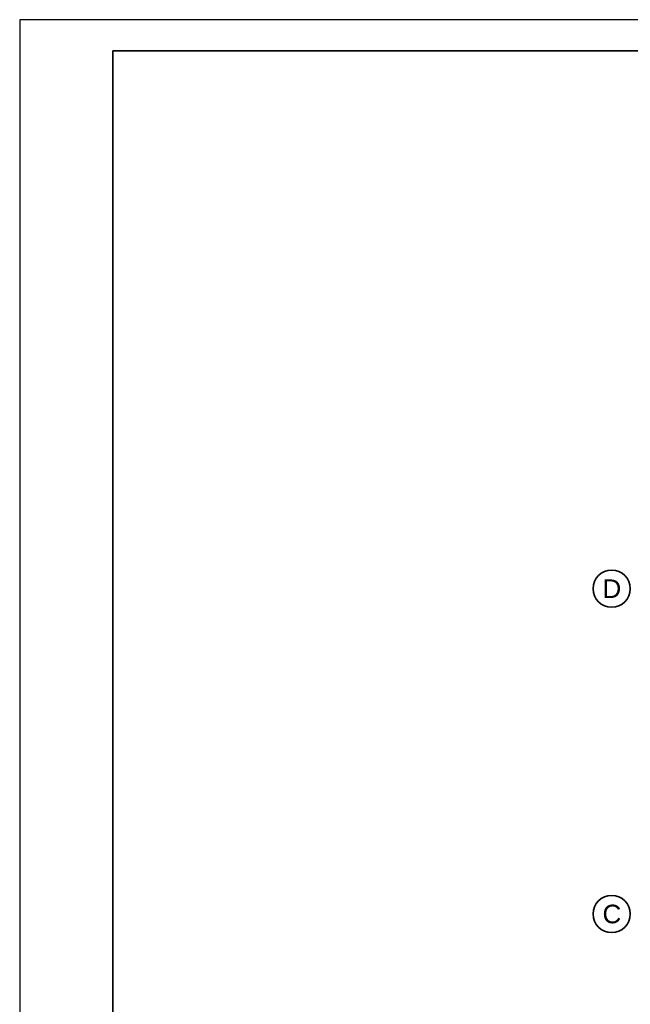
# Model space of a CAD drawing. Header units: millimetres. Extents: x 82175 to 237000, y 24756 to 471700.
# Tile 6 of 256: x 82175 to 92022, y 98301 to 114192. Entities that reach past the tile are written whole.
import ezdxf

# ---------------------------------------------------------------- set-up
doc = ezdxf.new("R2010")
doc.units = ezdxf.units.MM
doc.layers.add('CP_FRREF', color=251, linetype='Continuous', lineweight=35)
doc.layers.add('CP_LINENORM', color=253, linetype='Continuous')
doc.layers.add('Konstrukcja - Siatka mod', color=8, linetype='Continuous')
doc.styles.add('STYL_AUTOMATYCZNY_1', font='arial.ttf')

msp = doc.modelspace()

# ---------------------------------------------------------------- linework, layer by layer
at = {"layer": 'CP_FRREF'}
for p, q in [((136675, 113692), (83675, 113692)), ((83675, 113692), (83675, 84992))]:
    msp.add_line(p, q, dxfattribs=at)
at = {"layer": 'CP_LINENORM', "linetype": 'Continuous'}
for p, q in [((137175, 114192), (82175, 114192)), ((82175, 114192), (82175, 84492))]:
    msp.add_line(p, q, dxfattribs=at)
at = {"layer": 'Konstrukcja - Siatka mod', "color": 8, "linetype": 'Continuous', "lineweight": 35, "ltscale": 100}
for centre in [(91722, 105009), (91722, 99759)]:
    msp.add_circle(centre, 300, dxfattribs=at)

# ---------------------------------------------------------------- texts
at = {"layer": 'Konstrukcja - Siatka mod', "color": 8, "linetype": 'Continuous', "lineweight": 13, "char_height": 300, "attachment_point": 1, "style": 'STYL_AUTOMATYCZNY_1'}
for s, insert in [('\\A1;{\\pql;\\pt0;\\fArial|b0|i0|c238|p0;\\W1.000000;D}', (91574, 105159)), ('\\A1;{\\pql;\\pt0;\\fArial|b0|i0|c238|p0;\\W1.000000;C}', (91574, 99909))]:
    msp.add_mtext(s, dxfattribs=dict(at, insert=insert))

doc.saveas('drawing.dxf')
